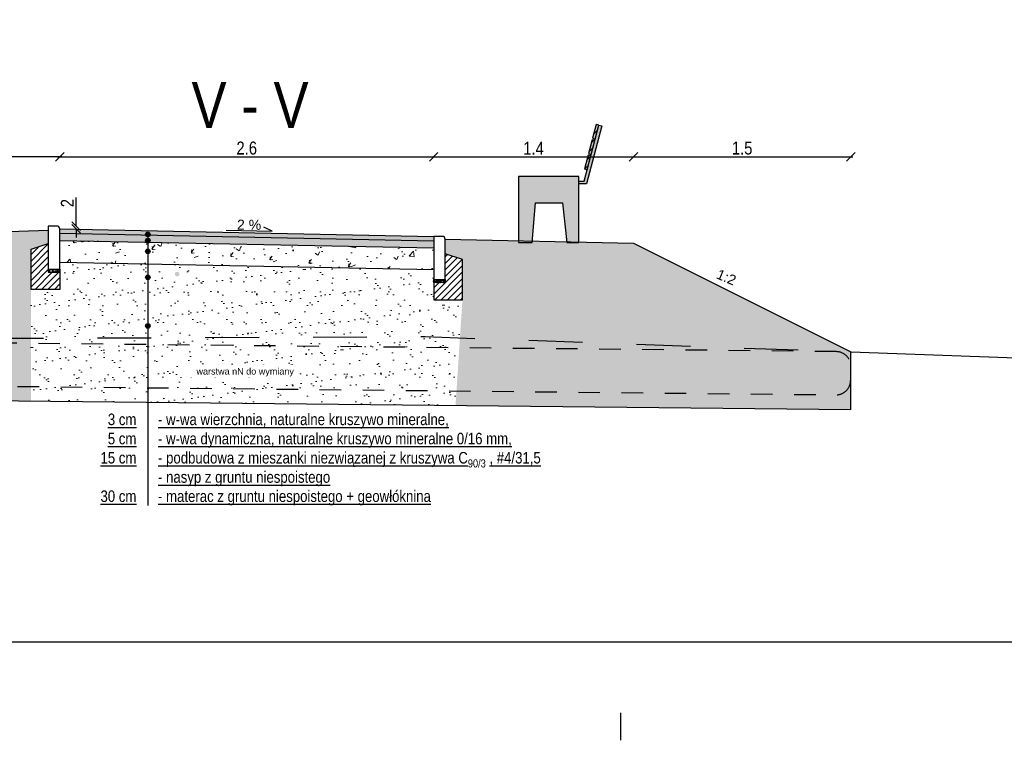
# Model space of a CAD drawing. Header units: metres. Extents: x 540 to 1285, y -13 to 406.
# Tile 2 of 16: x 667 to 803, y -13 to 87. Entities that reach past the tile are written whole.
import ezdxf

# ---------------------------------------------------------------- set-up
doc = ezdxf.new("R2010")
doc.units = ezdxf.units.M
doc.linetypes.add('1_1MM', pattern=[1, 0.5, -0.5])
for name, color, linetype in [('$DR - opis', 1, 'Continuous'), ('$DR - przekrój normalny', 1, 'Continuous'), ('$DR - wymiary', 7, 'Continuous'), ('opis', 1, 'Continuous'), ('wypełnienie', 7, 'Continuous')]:
    doc.layers.add(name, color=color, linetype=linetype)
doc.layers.add('DR - wypełnienie', color=7, linetype='Continuous', lineweight=5)
doc.styles.add('Arial', font='arial.ttf')
doc.styles.add('ARIAL 2', font='ARIALN.TTF')
doc.dimstyles.new('przekroje normalne', dxfattribs={"dimscale": 30, "dimtxt": 0.3, "dimasz": 0.2, "dimexe": 0.08, "dimexo": 1, "dimgap": 0.05, "dimtad": 1, "dimdec": 1, "dimlfac": 0.01, "dimzin": 9, "dimdsep": 46, "dimtxsty": 'ARIAL 2', "dimblk": 'OBLIQUE', "dimcen": 0, "dimdle": 0.05, "dimse1": 1, "dimse2": 1, "dimclrt": 1, "dimadec": 0, "dimazin": 0, "dimtfac": 1, "dimtdec": 1, "dimtofl": 0, "dimtmove": 0, "dimatfit": 3, "dimldrblk": 'OBLIQUE', "dimfxl": 0.5, "dimfxlon": 1, "dimtolj": 1, "dimtzin": 1, "dimarcsym": 0})

# ---------------------------------------------------------------- blocks, each defined once
blk = doc.blocks.new('_OBLIQUE')
at = {"color": 0, "linetype": 'ByBlock'}
blk.add_line((-0.5, -0.5), (0.5, 0.5), dxfattribs=at)
blk = doc.blocks.new('*D115')
at = {"layer": '$DR - opis', "color": 0, "lineweight": -2, "transparency": 16777216}
for p, q in [((674.35, 58.15), (674.35, 62.13)), ((674.35, 57.75), (674.35, 56.55))]:
    blk.add_line(p, q, dxfattribs=at)
at = {"layer": 'Defpoints', "color": 0, "transparency": 16777216}
for p in [(671.69, 58.15), (672.09, 57.75), (674.35, 58.15)]:
    blk.add_point(p, dxfattribs=at)
at = {"layer": '$DR - opis', "color": 0, "lineweight": -2, "transparency": 16777216, "xscale": 1.2, "yscale": 1.2, "zscale": 1.2}
for p, rotation in [((674.35, 58.15), 270), ((674.35, 57.75), 90)]:
    blk.add_blockref('_OBLIQUE', p, dxfattribs=dict(at, rotation=rotation))
at = {"layer": '$DR - opis', "color": 1, "transparency": 16777216, "insert": (673.14, 61.34), "char_height": 1.8, "attachment_point": 5, "rotation": 90, "style": 'ARIAL 2'}
blk.add_mtext('\\A1;2', dxfattribs=at)
blk = doc.blocks.new('*D116')
at = {"layer": '$DR - opis', "color": 0, "lineweight": -2, "transparency": 16777216}
blk.add_line((671.79, 67.76), (724.39, 67.76), dxfattribs=at)
at = {"layer": 'Defpoints', "color": 0, "transparency": 16777216}
for p in [(724.09, 67.76), (672.09, 57.75), (724.09, 56.71)]:
    blk.add_point(p, dxfattribs=at)
at = {"layer": '$DR - opis', "color": 0, "lineweight": -2, "transparency": 16777216, "xscale": 1.2, "yscale": 1.2, "zscale": 1.2, "rotation": 180}
blk.add_blockref('_OBLIQUE', (672.09, 67.76), dxfattribs=at)
at = {"layer": '$DR - opis', "color": 0, "lineweight": -2, "transparency": 16777216, "xscale": 1.2, "yscale": 1.2, "zscale": 1.2}
blk.add_blockref('_OBLIQUE', (724.09, 67.76), dxfattribs=at)
at = {"layer": '$DR - opis', "color": 1, "transparency": 16777216, "insert": (698.09, 68.98), "char_height": 1.8, "attachment_point": 5, "style": 'ARIAL 2'}
blk.add_mtext('\\A1;2.6', dxfattribs=at)
blk = doc.blocks.new('*D117')
at = {"layer": '$DR - opis', "color": 0, "lineweight": -2, "transparency": 16777216}
blk.add_line((672.39, 67.76), (645.67, 67.76), dxfattribs=at)
at = {"layer": 'Defpoints', "color": 0, "transparency": 16777216}
for p in [(645.97, 67.76), (672.09, 57.75), (645.97, 56.69)]:
    blk.add_point(p, dxfattribs=at)
at = {"layer": '$DR - opis', "color": 0, "lineweight": -2, "transparency": 16777216, "xscale": 1.2, "yscale": 1.2, "zscale": 1.2, "rotation": 180}
blk.add_blockref('_OBLIQUE', (645.97, 67.76), dxfattribs=at)
at = {"layer": '$DR - opis', "color": 0, "lineweight": -2, "transparency": 16777216, "xscale": 1.2, "yscale": 1.2, "zscale": 1.2}
blk.add_blockref('_OBLIQUE', (672.09, 67.76), dxfattribs=at)
at = {"layer": '$DR - opis', "color": 1, "transparency": 16777216, "insert": (659.03, 68.98), "char_height": 1.8, "attachment_point": 5, "style": 'ARIAL 2'}
blk.add_mtext('\\A1;1.3', dxfattribs=at)
blk = doc.blocks.new('*D119')
at = {"layer": '$DR - opis', "color": 0, "lineweight": -2, "transparency": 16777216}
blk.add_line((723.79, 67.76), (752.17, 67.76), dxfattribs=at)
at = {"layer": 'Defpoints', "color": 0, "transparency": 16777216}
for p in [(751.87, 67.76), (724.09, 56.71), (751.87, 55.79)]:
    blk.add_point(p, dxfattribs=at)
at = {"layer": '$DR - opis', "color": 0, "lineweight": -2, "transparency": 16777216, "xscale": 1.2, "yscale": 1.2, "zscale": 1.2, "rotation": 180}
blk.add_blockref('_OBLIQUE', (724.09, 67.76), dxfattribs=at)
at = {"layer": '$DR - opis', "color": 0, "lineweight": -2, "transparency": 16777216, "xscale": 1.2, "yscale": 1.2, "zscale": 1.2}
blk.add_blockref('_OBLIQUE', (751.87, 67.76), dxfattribs=at)
at = {"layer": '$DR - opis', "color": 1, "transparency": 16777216, "insert": (737.98, 68.96), "char_height": 1.8, "attachment_point": 5, "style": 'ARIAL 2'}
blk.add_mtext('\\A1;1.4', dxfattribs=at)
blk = doc.blocks.new('*D120')
at = {"layer": '$DR - opis', "color": 0, "lineweight": -2, "transparency": 16777216}
blk.add_line((751.57, 67.76), (782.41, 67.76), dxfattribs=at)
at = {"layer": 'Defpoints', "color": 0, "transparency": 16777216}
for p in [(782.11, 67.76), (751.87, 55.79), (782.11, 40.67)]:
    blk.add_point(p, dxfattribs=at)
at = {"layer": '$DR - opis', "color": 0, "lineweight": -2, "transparency": 16777216, "xscale": 1.2, "yscale": 1.2, "zscale": 1.2, "rotation": 180}
blk.add_blockref('_OBLIQUE', (751.87, 67.76), dxfattribs=at)
at = {"layer": '$DR - opis', "color": 0, "lineweight": -2, "transparency": 16777216, "xscale": 1.2, "yscale": 1.2, "zscale": 1.2}
blk.add_blockref('_OBLIQUE', (782.11, 67.76), dxfattribs=at)
at = {"layer": '$DR - opis', "color": 1, "transparency": 16777216, "insert": (766.99, 68.98), "char_height": 1.8, "attachment_point": 5, "style": 'ARIAL 2'}
blk.add_mtext('\\A1;1.5', dxfattribs=at)

msp = doc.modelspace()

# ---------------------------------------------------------------- hatches: boundary and pattern name
at = {"layer": '$DR - opis', "transparency": 33554636}
h = msp.add_hatch(color=253, dxfattribs=at)
h.dxf.hatch_style = 1
h.paths.add_polyline_path([(744.29, 64.372), (745.04, 64.372), (747.07, 72.184), (747.457, 72.083), (745.36, 64.01), (744.29, 64.01)])
h.paths.add_polyline_path([(737.785, 55.846), (738.23, 61.396), (741.987, 61.396), (742.628, 55.846), (744.29, 55.846), (744.29, 65.046), (735.89, 65.046), (735.89, 55.846)])
h = msp.add_hatch(color=42, dxfattribs=at)
h.dxf.hatch_style = 1
h.paths.add_polyline_path([(747.07, 72.184), (746.683, 72.284), (746.18, 70.349), (746.567, 70.248)])
h.paths.add_polyline_path([(745.627, 68.219), (746.014, 68.119), (746.517, 70.054), (746.13, 70.155)])
h.paths.add_polyline_path([(745.964, 67.925), (745.576, 68.026), (745.073, 66.09), (745.461, 65.989)])
h = msp.add_hatch(dxfattribs=at)
h.set_pattern_fill('ANSI31')
h.set_pattern_definition([(45, (-1095046.7057, -1183799.5603), (-0.44901280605, 0.44901280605), [])])
h.paths.add_polyline_path([(747.07, 72.184), (746.683, 72.284), (746.18, 70.349), (746.567, 70.248)])
h.paths.add_polyline_path([(745.627, 68.219), (746.014, 68.119), (746.517, 70.054), (746.13, 70.155)])
h.paths.add_polyline_path([(745.073, 66.09), (745.461, 65.989), (745.964, 67.925), (745.576, 68.026)])
at = {"layer": '$DR - opis'}
h = msp.add_hatch(color=256, dxfattribs=at)
h.dxf.hatch_style = 1
h.paths.add_polyline_path([(684.019, 56.988, -1), (684.659, 56.988, -1)])
h = msp.add_hatch(color=256, dxfattribs=at)
h.dxf.hatch_style = 1
h.paths.add_polyline_path([(684.019, 56.126, -1), (684.659, 56.126, -1)])
h = msp.add_hatch(dxfattribs=at)
h.set_pattern_fill('ANSI31')
h.set_pattern_definition([(45, (-11.69923, 180.8192), (-0.4490128, 0.4490128), [])])
h.paths.add_polyline_path([(672.091, 51.749), (672.091, 49.349), (668.091, 49.349), (668.091, 54.949), (670.491, 55.733), (670.491, 51.749)])
h = msp.add_hatch(color=256, dxfattribs=at)
h.dxf.hatch_style = 1
h.paths.add_polyline_path([(684.019, 54.634, -1), (684.659, 54.634, -1)])
h = msp.add_hatch(dxfattribs=at)
h.set_pattern_fill('ANSI31')
h.set_pattern_definition([(45, (40.30077, 179.3792), (-0.4490128, 0.4490128), [])])
h.paths.add_polyline_path([(724.091, 50.309), (724.091, 47.909), (728.091, 47.909), (728.091, 53.509), (725.691, 54.293), (725.691, 50.309)])
h = msp.add_hatch(color=256, dxfattribs=at)
h.dxf.hatch_style = 1
h.paths.add_polyline_path([(684.019, 51.019, -1), (684.659, 51.019, -1)])
h = msp.add_hatch(color=256, dxfattribs=at)
h.dxf.hatch_style = 1
h.paths.add_polyline_path([(684.019, 44.26, -1), (684.659, 44.26, -1)])
h = msp.add_hatch()
h.set_pattern_fill('AR-SAND', color=256, scale=0.03)
h.set_pattern_definition([(37.5, (-110.29308, -207.7558), (-0.00960019, 0.29364794), [0, -0.231648, 0, -0.25908, 0, -0.24765]), (7.5, (-110.29308, -207.7558), (0.26971397, 0.43009506), [0, -0.124968, 0, -0.208788, 0, -0.08001]), (327.5, (-110.48053, -207.7558), (0.47459542, 0.00086231), [0, -0.0762, 0, -0.27432, 0, -0.35814]), (317.5, (-110.48053, -207.7558), (0.45813387, 0.1337576), [0, -0.0381, 0, -0.179832, 0, -0.20574])])
h.paths.add_polyline_path([(670.491, 52.149), (672.091, 52.149), (672.091, 51.749), (670.491, 51.749)])
h = msp.add_hatch()
h.set_pattern_fill('AR-SAND', color=256, scale=0.03)
h.set_pattern_definition([(37.5, (-58.29308, -209.1958), (-0.00960019, 0.29364794), [0, -0.231648, 0, -0.25908, 0, -0.24765]), (7.5, (-58.29308, -209.1958), (0.26971397, 0.43009506), [0, -0.124968, 0, -0.208788, 0, -0.08001]), (327.5, (-58.48053, -209.1958), (0.47459542, 0.00086231), [0, -0.0762, 0, -0.27432, 0, -0.35814]), (317.5, (-58.48053, -209.1958), (0.45813387, 0.1337576), [0, -0.0381, 0, -0.179832, 0, -0.20574])])
h.paths.add_polyline_path([(725.691, 50.709), (724.091, 50.709), (724.091, 50.309), (725.691, 50.309)])
at = {"layer": 'DR - wypełnienie'}
h = msp.add_hatch(dxfattribs=at)
h.set_pattern_fill('HONEY', color=252, scale=0.2, angle=2)
h.set_pattern_definition([(2, (-1096752.49657, -1183185.03658), (0.186545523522, 0.116566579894), [0.127, -0.254]), (122, (-1096752.49657, -1183185.03658), (-0.1942223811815, 0.103269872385), [0.127, -0.254]), (62, (-1096752.49657, -1183185.03658), (-0.0076768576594, 0.219836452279), [-0.254, 0.127])])
h.paths.add_polyline_path([(724.091, 56.109), (724.091, 56.709), (672.091, 57.749), (672.091, 57.149)])
h = msp.add_hatch(dxfattribs=at)
h.set_pattern_fill('GRAVEL', color=252, scale=0.2, angle=2)
h.set_pattern_definition([(230.0127875, (-1096751.80095, -1183183.99567), (-7.8039276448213, -9.422092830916), [0.136688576, -13.5321934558]), (186.969741, (-1096751.88879, -1183184.1004), (12.1491150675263, 1.4408758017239), [0.234561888, -23.2216195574]), (134.5104471, (-1096752.121617, -1183184.128865), (10.5438475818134, -10.814612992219), [0.165392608, -16.37388911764]), (269.273689, (-1096752.50875, -1183184.39654), (0.3062233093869, 20.3430794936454), [0.213601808, -21.1465749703]), (294.83365418, (-1096752.51146, -1183184.610123), (-5.5024000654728, 12.0072835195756), [0.20945348, -20.73592309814]), (359.273689, (-1096752.42349, -1183184.80021), (-20.3430794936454, 0.3062233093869), [0.213601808, -21.1465749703]), (39.69424047, (-1096752.209906, -1183184.802917), (-12.845375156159, -10.6147633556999), [0.282477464, -27.9652461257]), (74.25532837, (-1096751.99255, -1183184.6225), (6.3275940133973, 22.58658898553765), [0.266687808, -26.40210264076]), (123.42956562, (-1096751.920184, -1183184.36582), (-8.5840011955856, 12.9162909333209), [0.2143252, -21.2182182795]), (177.2363583, (-1096752.03826, -1183184.18695), (11.2046497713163, -0.6253443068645), [0.244685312, -11.98957478]), (224.3974378, (-1096752.28266, -1183184.175153), (-11.7945361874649, -11.594686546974), [0.316431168, -31.3267090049]), (140.81407483, (-1096751.50317, -1183184.37159), (-7.320414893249, 5.8440812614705), [0.108001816, -10.69222632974]), (173.4692344, (-1096751.58688, -1183184.30335), (13.2708698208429, -1.5698096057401), [0.205472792, -20.3418555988]), (227, (-1096751.791, -1183184.28), (0.03545788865, -1.01538108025), [0.143683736, -1.2931572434]), (205.19859051, (-1096751.86635, -1183184.16062), (5.005989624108, 2.2080516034), [0.077376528, -7.66024894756]), (293.80140949, (-1096751.93637, -1183184.19356), (-1.12175474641, 3.010685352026), [0.109426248, -5.361901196]), (32.96375653, (-1096751.8922, -1183184.29368), (2.975227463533, 2.137135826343), [0.177727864, -5.74651926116]), (163.56505118, (-1096751.7431, -1183184.19698), (2.0662200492, -0.944465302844), [0.128514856, -3.0843592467]), (18.389540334, (-1096752.52529, -1183184.214125), (10.0474371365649, 3.4007221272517), [0.1800352, -17.823530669]), (72.34617594, (-1096752.354445, -1183184.15733), (-3.6714875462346, -11.3110234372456), [0.151039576, -14.9528862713]), (295.19859051, (-1096751.75018, -1183183.9939), (-2.208051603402, 5.005989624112), [0.15475204, -7.58287343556]), (345.61045967, (-1096751.684294, -1183184.133925), (-10.2601844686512, 2.691564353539), [0.1800352, -17.823530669]), (341.44395478, (-1096752.5033, -1183184.84366), (-5.147821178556, 1.853472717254), [0.17361408, -8.50709372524]), (296.7751406, (-1096752.338715, -1183184.89891), (-5.4669421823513, 10.9919024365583), [0.145468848, -14.4014373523]), (68.80140949, (-1096751.70457, -1183185.00893), (1.853472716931, 5.147821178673), [0.15475204, -7.58287343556]), (19.35402464, (-1096751.64861, -1183184.864645), (-13.0581224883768, -4.5224768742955), [0.170313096, -16.8609503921]), (71.44395478, (-1096752.2021, -1183185.0263), (-1.85347271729, -5.147821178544), [0.08680704, -8.59390076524]), (103.309932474, (-1096751.7655, -1183185.01105), (-1.15721263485, 4.026066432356), [0.05180584, -5.1287979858]), (167.963756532, (-1096751.77742, -1183184.96064), (3.081601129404, -0.909007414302), [0.20945348, -3.9796218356]), (188.00900596, (-1096751.98227, -1183184.91696), (10.1183529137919, 1.3699599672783), [0.1941068, -19.21654594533]), (305.69006753, (-1096751.889, -1183184.38506), (-1.08629685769, 1.99530427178), [0.146529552, -3.5167105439]), (355.15722659, (-1096751.80353, -1183184.504072), (17.332394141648, -1.4279780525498), [0.255822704, -25.326403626]), (62.9453959, (-1096751.54862, -1183184.52567), (-3.8133191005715, -7.249499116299), [0.104603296, -10.35575692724]), (92, (-1096751.501, -1183184.4325), (-1.0508389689, 0.9799231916), [0.06096, -0.95504]), (122.25643716, (-1096752.00364, -1183184.88721), (4.309729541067, -6.965836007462), [0.141146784, -13.9735763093]), (50.0127875, (-1096752.07897, -1183184.767846), (7.803927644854, 9.4220928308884), [0.273377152, -13.3955048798]), (2, (-1096751.9033, -1183184.5584), (0.9799231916, 1.0508389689), [0.26416, -0.75184]), (327.3048465, (-1096751.639295, -1183184.54917), (10.4020160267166, -6.7530886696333), [0.160643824, -15.90372668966]), (256.0546041, (-1096751.5041, -1183184.63594), (-0.873549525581, -4.096982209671), [0.147931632, -7.2486600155]), (209.64597536, (-1096751.539755, -1183184.779514), (-18.9376616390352, -10.827510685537), [0.24085804, -23.8449857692]), (177.42607874, (-1096751.749085, -1183184.898652), (-13.2354119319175, 0.5544285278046), [0.254811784, -25.2263385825])])
h.paths.add_polyline_path([(724.091, 55.109), (724.091, 56.109), (672.091, 57.149), (672.091, 56.149)])
at = {"layer": 'DR - wypełnienie', "lineweight": 5}
h = msp.add_hatch(dxfattribs=at)
h.set_pattern_fill('AR-CONC', color=252, scale=0.15)
h.set_pattern_definition([(50, (-1096752.4966, -1183185.0366), (5.46554007, -0.478172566), [0.5715, -6.2865]), (355, (-1096752.4966, -1183185.0366), (-1.057302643, 5.731705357), [0.4572, -5.029217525]), (100.4514447, (-1096752.041, -1183185.0764), (4.408237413, 5.253532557), [0.485700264, -5.342707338]), (46.1842, (-1096752.4966, -1183183.5126), (8.132371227, -1.261269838), [0.85725, -9.42975]), (96.6355576, (-1096751.819, -1183183.618), (7.12212402, 7.422783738), [0.728550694, -8.014068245]), (351.18415117, (-1096752.4966, -1183183.513), (7.12212402, 7.422783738), [0.68579901, -7.543791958]), (21, (-1096751.7346, -1183183.8936), (4.548431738, -3.067955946), [0.5715, -6.2865]), (326, (-1096751.7346, -1183183.8936), (1.85406085, 5.525638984), [0.4572, -5.0292]), (71.451445, (-1096751.3555, -1183184.149), (6.402492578, 2.457683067), [0.485700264, -5.342698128]), (37.5, (-1096752.4966, -1183185.0366), (0.0926580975, 2.5366511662), [0, -4.96824, 0, -5.1054, 0, -5.04825]), (7.5, (-1096752.4966, -1183185.0366), (2.0045898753, 3.0054172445), [0, -2.91084, 0, -4.85394, 0, -1.92405]), (327.5, (-1096754.1958, -1183185.0366), (4.067717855, -0.1718623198), [0, -1.905, 0, -5.9436, 0, -7.8867]), (317.5, (-1096754.958, -1183185.0366), (4.4438754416, 0.762794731), [0, -2.4765, 0, -3.94716, 0, -5.6007])])
h.paths.add_polyline_path([(724.091, 52.109), (724.091, 55.109), (672.091, 56.149), (672.091, 53.149)])
at = {"layer": 'wypełnienie', "lineweight": 5}
h = msp.add_hatch(dxfattribs=at)
h.set_pattern_fill('AR-SAND', color=256, scale=0.3, style=0)
h.set_pattern_definition([(37.5, (857.9121, 659.5115), (-0.096002, 2.936479), [0, -2.31648, 0, -2.5908, 0, -2.4765]), (7.5, (857.912, 659.5115), (2.69714, 4.30095), [0, -1.24968, 0, -2.08788, 0, -0.8001]), (327.5, (856.0376, 659.5115), (4.745954, 0.008623), [0, -0.762, 0, -2.7432, 0, -3.5814]), (317.5, (856.0376, 659.5115), (4.581339, 1.337576), [0, -0.381, 0, -1.79832, 0, -2.0574])])
h.paths.add_polyline_path([(688.729, 51.467, -1), (688.089, 51.467, -1)], flags=17)
h.paths.add_polyline_path([(728.091, 47.909), (727.745, 42.606), (782.107, 40.666), (751.868, 55.785), (744.29, 55.937), (744.29, 55.846), (742.628, 55.846), (742.613, 55.97), (737.802, 56.066), (737.785, 55.846), (735.89, 55.846), (735.89, 56.105), (725.691, 56.309), (725.691, 54.293), (728.091, 53.509)])
h.paths.add_polyline_path([(668.091, 42.56), (668.091, 54.949), (670.491, 55.733), (670.491, 57.549), (645.972, 56.69), (617.313, 42.357)])
h.paths.add_polyline_path([(668.091, 33.836), (668.091, 42.56), (617.313, 42.357), (617.313, 34.357)])
h.paths.add_polyline_path([(727.745, 42.606), (727.132, 33.23), (782.107, 32.666), (782.107, 40.666)])
h = msp.add_hatch(dxfattribs=at)
h.set_pattern_fill('AR-SAND', color=256, scale=0.3, style=0)
h.set_pattern_definition([(37.5, (286.0397, 407.1574), (-0.096002, 2.936479), [0, -2.31648, 0, -2.5908, 0, -2.4765]), (7.5, (286.0397, 407.1574), (2.69714, 4.30095), [0, -1.24968, 0, -2.08788, 0, -0.8001]), (327.5, (284.1652, 407.1574), (4.745954, 0.008623), [0, -0.762, 0, -2.7432, 0, -3.5814]), (317.5, (284.165, 407.1574), (4.58134, 1.337576), [0, -0.381, 0, -1.79832, 0, -2.0574])])
h.paths.add_polyline_path([(684.316, 35.669), (668.091, 35.836), (668.091, 33.836), (684.316, 33.669)])
h.paths.add_polyline_path([(684.316, 41.669), (668.091, 41.836), (668.091, 35.836), (684.316, 35.669)])
h.paths.add_polyline_path([(684.316, 42.624), (668.091, 42.56), (668.091, 41.836), (684.316, 41.669)])
h.paths.add_polyline_path([(684.316, 50.7, -0.929696), (684.316, 51.339), (684.316, 52.904), (672.091, 53.149), (672.091, 52.149), (672.091, 49.349), (668.091, 49.349), (668.091, 42.56), (684.316, 42.624), (684.316, 43.94, -0.929696), (684.316, 44.579)])
h.paths.add_polyline_path([(724.091, 50.709), (724.091, 52.109), (684.316, 52.904), (684.316, 51.339, -1.0756205), (684.316, 50.7), (684.316, 44.579, -1.0756205), (684.316, 43.94), (684.316, 42.624), (722.902, 42.779), (727.745, 42.606), (728.091, 47.909), (724.091, 47.909)])
h.paths.add_polyline_path([(727.745, 42.606), (722.902, 42.779), (684.316, 42.624), (684.316, 41.669), (727.654, 41.225)])
h.paths.add_polyline_path([(727.654, 41.225), (684.316, 41.669), (684.316, 35.669), (727.263, 35.229)])
h.paths.add_polyline_path([(727.263, 35.229), (684.316, 35.669), (684.316, 33.669), (727.132, 33.23)])
h.paths.add_polyline_path([(690.045, 37.009), (704.05, 37.009), (704.05, 38.864), (690.045, 38.864)], flags=24)

# ---------------------------------------------------------------- linework, layer by layer
at = {"layer": '$DR - opis', "color": 7, "true_color": 0xffffff, "transparency": 33554687, "flags": 128}
msp.add_lwpolyline([(744.29, 64.372), (745.04, 64.372), (747.07, 72.184), (747.457, 72.083), (745.36, 64.01), (744.29, 64.01)], dxfattribs=at)
at = {"layer": '$DR - opis', "color": 7, "true_color": 0xffffff, "transparency": 33554687}
for points in [[(746.18, 70.349), (746.567, 70.248), (747.07, 72.184), (746.683, 72.284)], [(745.627, 68.219), (746.014, 68.119), (746.517, 70.054), (746.13, 70.155)], [(745.073, 66.09), (745.461, 65.989), (745.964, 67.925), (745.576, 68.026)], [(744.29, 65.046), (735.89, 65.046), (735.89, 55.846), (737.785, 55.846), (738.23, 61.396), (741.987, 61.396), (742.628, 55.846), (744.29, 55.846)]]:
    msp.add_lwpolyline(points, close=True, dxfattribs=at)
at = {"layer": '$DR - opis', "color": 94, "transparency": 33554687, "flags": 128}
for points in [[(670.491, 57.549), (645.972, 56.69), (617.313, 42.357)], [(725.691, 56.309), (751.868, 55.785), (782.107, 40.666)], [(782.107, 40.666), (808.931, 39.709)]]:
    msp.add_lwpolyline(points, dxfattribs=at)
at = {"layer": '$DR - opis', "transparency": 33554687, "flags": 128}
for points in [[(672.091, 57.749), (724.091, 56.709)], [(695.239, 57.584), (701.637, 57.433), (700.459, 57.997)], [(672.091, 57.149), (724.091, 56.109)], [(672.091, 56.149), (724.091, 55.109)], [(684.316, 56.961), (684.316, 19.286)], [(672.091, 52.149), (672.091, 49.349), (668.091, 49.349), (668.091, 54.949), (670.491, 55.733)], [(724.091, 50.709), (724.091, 47.909), (728.091, 47.909), (728.091, 53.509), (725.691, 54.293)], [(672.091, 53.149), (724.091, 52.109)]]:
    msp.add_lwpolyline(points, dxfattribs=at)
at = {"layer": '$DR - opis'}
for centre in [(684.339, 56.988), (684.339, 56.126), (684.339, 54.634), (684.339, 51.019), (684.339, 44.26)]:
    msp.add_circle(centre, 0.32, dxfattribs=at)
at = {"layer": '$DR - wymiary', "flags": 128}
msp.add_lwpolyline([(750.089, -9.518), (750.089, -13.348)], dxfattribs=at)
at = {"linetype": 'Continuous'}
msp.add_lwpolyline([(570.089, 0.354), (1285.089, 0.354), (1285.089, 405.983), (570.089, 405.983)], close=True, dxfattribs=at)
at = {"color": 2}
for points in [[(671.691, 58.149), (670.491, 58.149), (670.491, 52.149), (672.091, 52.149), (672.091, 57.749, 0.4142136)], [(725.291, 56.709), (724.091, 56.709), (724.091, 50.709), (725.691, 50.709), (725.691, 56.309, 0.4142136)]]:
    msp.add_lwpolyline(points, format="xyb", close=True, dxfattribs=at)
at = {"color": 1}
for points in [[(670.491, 52.149), (670.491, 51.749), (672.091, 51.749), (672.091, 52.149)], [(725.691, 50.709), (725.691, 50.309), (724.091, 50.309), (724.091, 50.709)]]:
    msp.add_lwpolyline(points, dxfattribs=at)
at = {"color": 32, "linetype": '1_1MM', "lineweight": 30, "ltscale": 15, "flags": 128}
msp.add_lwpolyline([(617.313, 42.357), (722.902, 42.779), (782.107, 40.666)], dxfattribs=at)
at = {"flags": 128}
for points in [[(617.313, 42.357), (617.313, 34.357), (782.107, 32.666), (782.107, 40.666)], [(617.313, 34.357), (782.107, 32.666)]]:
    msp.add_lwpolyline(points, dxfattribs=at)

# ---------------------------------------------------------------- texts
at = {"layer": '$DR - przekrój normalny', "insert": (698.553, 78.189), "char_height": 6.4, "width": 49.96021, "attachment_point": 2, "style": 'ARIAL 2'}
msp.add_mtext('\\A1;\\pt34.743;V - V', dxfattribs=at)
at = {"layer": 'opis', "char_height": 2.1, "attachment_point": 6, "style": 'Arial'}
for s, insert, width, rotation in [('\\A1;{\\H0.66667x;2 %\\H1.5x;\\L                                                       }', (700.105, 58.311), 6.75075, 359.60352), ('\\A1;{\\H0.66667x;1:2\\H1.5x;\\L                                                       }', (766.052, 50.502), 6.05758, 336.94129)]:
    msp.add_mtext(s, dxfattribs=dict(at, insert=insert, width=width, rotation=rotation))
at = {"layer": 'opis', "insert": (677.753, 25.69), "char_height": 1.6, "width": 75.17282, "attachment_point": 4, "style": 'ARIAL 2'}
msp.add_mtext('\\A1;\\pt8;{\\L  3 cm^I- w-wa wierzchnia, naturalne kruszywo mineralne, \\P  5 cm^I- w-wa dynamiczna, naturalne kruszywo mineralne 0/16 mm, \\P15 cm^I- podbudowa z mieszanki niezwiązanej z kruszywa C\\H0.7x;\\S^ 90\\/3;\\H1.4286x; , #4/31,5\\P^I- nasyp z gruntu niespoistego\\P\\H0.99998x;30 cm^I- materac z gruntu niespoistego + geowłóknina}', dxfattribs=at)

# ---------------------------------------------------------------- dimensions: what is measured, and where the dimension line sits
at = {"layer": '$DR - opis', "transparency": 33554636}
for base, p1, p2, picture, middle in [((645.972, 67.759), (672.091, 57.749), (645.972, 56.69), '*D117', (659.032, 68.978)), ((724.091, 67.759), (672.091, 57.749), (724.091, 56.709), '*D116', (698.091, 68.978)), ((751.868, 67.759), (724.091, 56.709), (751.868, 55.785), '*D119', (737.98, 68.962)), ((782.107, 67.759), (751.868, 55.785), (782.107, 40.666), '*D120', (766.988, 68.978))]:
    dim = msp.add_linear_dim(base=base, p1=p1, p2=p2, dimstyle='przekroje normalne', override={"dimscale": 6, "dimlfac": 0.05, "dimtmove": 1}, dxfattribs=at)
    dim.commit()
    dim.dimension.update_dxf_attribs({"geometry": picture, "text_midpoint": middle})
dim = msp.add_linear_dim(base=(674.347, 58.149), p1=(672.091, 57.749), p2=(671.691, 58.149), angle=90, dimstyle='przekroje normalne', override={"dimscale": 6, "dimdec": 0, "dimlfac": 5}, dxfattribs=at)
dim.commit()
dim.dimension.update_dxf_attribs({"geometry": '*D115', "text_midpoint": (673.143, 61.339)})

# ---------------------------------------------------------------- next in the draw order: texts
at = {"layer": 'opis', "insert": (704.653, 37.818), "char_height": 0.9, "width": 15.22656, "attachment_point": 6, "style": 'Arial', "bg_fill": 3, "box_fill_scale": 1.5, "bg_fill_color": 256, "bg_fill_transparency": 0}
msp.add_mtext('\\A1;warstwa nN do wymiany{\\L  }', dxfattribs=at)

# ---------------------------------------------------------------- next in the draw order: linework, layer by layer
at = {"layer": '$DR - opis', "color": 192, "linetype": '1_1MM', "lineweight": 30, "ltscale": 6, "flags": 128}
msp.add_lwpolyline([(780.107, 40.687), (619.333, 42.336, 0.4172211), (617.313, 40.336), (617.313, 38.336, 0.4112118), (619.292, 36.336), (780.046, 34.687, 0.4142141), (782.066, 36.666), (782.087, 38.666, 0.4142136)], format="xyb", close=True, dxfattribs=at)

doc.saveas('drawing.dxf')
